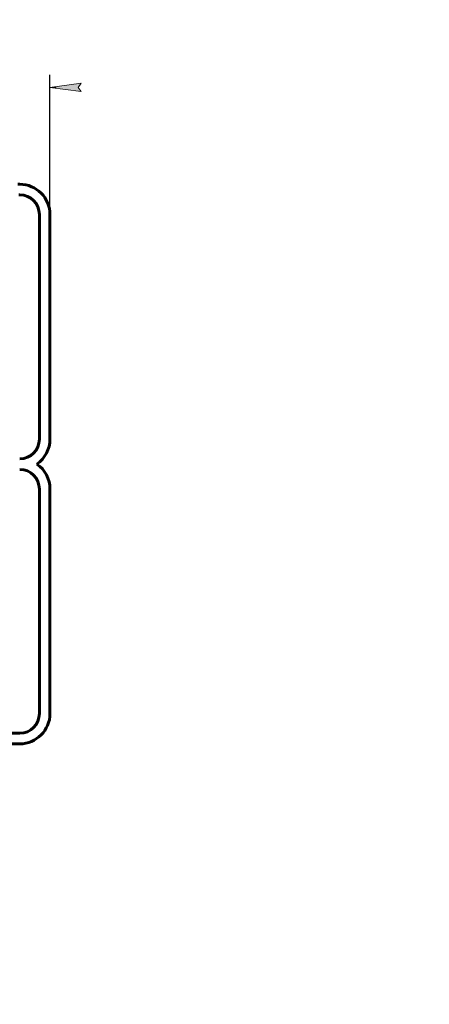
# Model space of a CAD drawing. Header units: millimetres. Extents: x 0 to 297, y 0 to 420.
# Tile 10 of 13: x 231 to 297, y 80 to 238. Entities that reach past the tile are written whole.
import ezdxf

# ---------------------------------------------------------------- set-up
doc = ezdxf.new("R2010")
doc.units = ezdxf.units.MM
doc.linetypes.add('K5LT_BASIC', pattern=[0])
doc.linetypes.add('K5LT_THIN', pattern=[0])
doc.layers.add('Системный слой', color=7, linetype='Continuous')
doc.styles.add('KDIMTEXTSTYLE', font='GOST_AU.SHX', dxfattribs={"width": 0.96, "oblique": 15, "height": 5})
doc.dimstyles.new('KDIMSTYLE (0.20)', dxfattribs={"dimtxt": 5, "dimasz": 1, "dimexe": 2, "dimexo": 0, "dimgap": 1, "dimtad": 1, "dimlfac": 5, "dimtxsty": 'KDIMTEXTSTYLE', "dimsah": 1, "dimcen": 0, "dimdle": 1, "dimadec": 0, "dimazin": 0, "dimtfac": 0.667, "dimtmove": 0, "dimatfit": 3, "dimfxl": 1, "dimtvp": 1, "dimtolj": 1, "dimtzin": 0, "dimarcsym": 0})

# ---------------------------------------------------------------- blocks, each defined once
blk = doc.blocks.new('U46')
at = {"layer": 'Системный слой', "color": 150, "linetype": 'K5LT_BASIC', "lineweight": 60, "true_color": 0x0080ff}
for p, q in [((221.6, 121.59), (223.28, 121.59)), ((229.28, 121.59), (231.38, 121.59))]:
    blk.add_line(p, q, dxfattribs=at)
blk = doc.blocks.new('U48')
at = {"layer": 'Системный слой', "color": 150, "linetype": 'K5LT_BASIC', "lineweight": 60, "true_color": 0x0080ff}
for p, q in [((221.6, 123.29), (223.28, 123.29)), ((229.28, 123.29), (231.38, 123.29))]:
    blk.add_line(p, q, dxfattribs=at)
blk = doc.blocks.new('U49')
at = {"layer": 'Системный слой', "color": 150, "linetype": 'K5LT_BASIC', "lineweight": 60, "true_color": 0x0080ff}
for p, q in [((223.28, 209.59), (219.22, 209.59)), ((229.53, 209.59), (229.28, 209.59)), ((231.38, 209.59), (231.23, 209.59))]:
    blk.add_line(p, q, dxfattribs=at)
blk = doc.blocks.new('KDIMARROW_01')
at = {"layer": 'Системный слой'}
blk.add_hatch(color=0, dxfattribs=at).paths.add_polyline_path([(-5, -0.66), (0, 0), (-5, 0.66), (-4.5, 0)])
at = {"layer": 'Системный слой', "color": 0, "linetype": 'K5LT_THIN', "lineweight": 18}
for p, q in [((-4.5, 0), (-5, 0.66)), ((-5, 0.66), (0, 0)), ((0, 0), (-5, -0.66)), ((-5, -0.66), (-4.5, 0)), ((0, 0), (-1, 0))]:
    blk.add_line(p, q, dxfattribs=at)

msp = doc.modelspace()

# ---------------------------------------------------------------- linework, layer by layer
at = {"layer": 'Системный слой', "color": 150, "linetype": 'K5LT_BASIC', "lineweight": 60, "true_color": 0x0080ff}
for p, q in [((231.3825, 211.292), (231.0811, 211.292)), ((234.5325, 170.442), (234.5325, 206.442)), ((236.2325, 170.442), (236.2325, 206.442)), ((234.5325, 126.442), (234.5325, 162.442)), ((236.2325, 126.442), (236.2325, 162.442))]:
    msp.add_line(p, q, dxfattribs=at)
for centre, radius, start, end in [((231.3825, 206.442), 4.85, 0, 90), ((231.3825, 206.442), 3.15, 0, 90), ((231.3825, 170.442), 3.15, 270, 0), ((231.3825, 170.442), 4.85, 304.43763, 0), ((231.3825, 162.442), 4.85, 0, 55.56237), ((231.3825, 162.442), 3.15, 0, 90), ((231.3825, 126.442), 3.15, 270, 0), ((231.3825, 126.442), 4.85, 270, 0)]:
    msp.add_arc(centre, radius, start, end, dxfattribs=at)

# ---------------------------------------------------------------- block references
at = {"layer": 'Системный слой'}
for name in ['U49', 'U48', 'U46']:
    msp.add_blockref(name, (0, 0), dxfattribs=at)

# ---------------------------------------------------------------- dimensions: what is measured, and where the dimension line sits
at = {"layer": 'Системный слой', "color": 7}
msp.add_linear_dim(base=(85.2825, 226.8324), p1=(236.2325, 206.442), p2=(85.2825, 202.2324), location=(160.7575, 226.8324), text='\\H5.0;\\W0.965;\\Q15;\\H5.0;\\W0.965;\\Q15;\\Q15;Ш', dimstyle='KDIMSTYLE (0.20)', override={"dimexo": 0, "dimblk1": 'KDIMARROW_01', "dimblk2": 'KDIMARROW_01', "dimse1": 0, "dimse2": 0, "dimclrt": 7, "dimtolj": 1}, dxfattribs=at).render()

doc.saveas('drawing.dxf')
